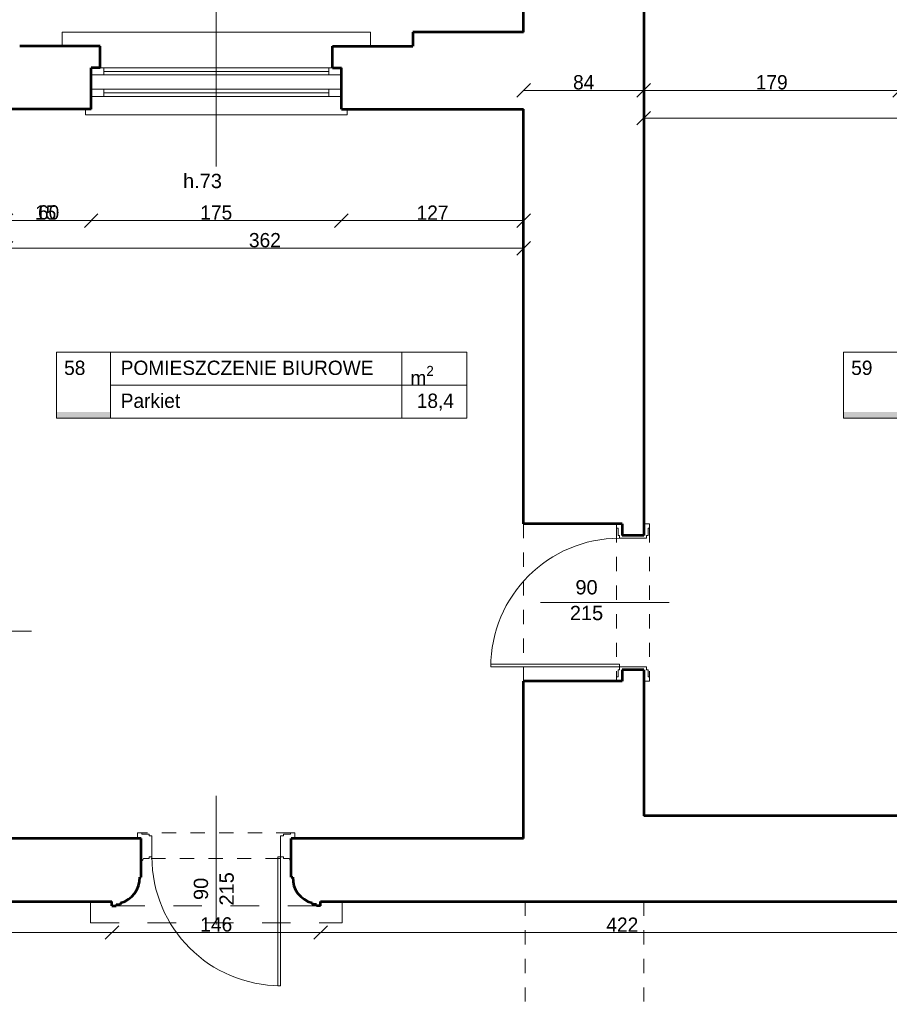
# Model space of a CAD drawing. Header units: inches. Extents: x -21887 to 84279, y -131485 to 67836.
# Tile 227 of 256: x 42756 to 48838, y 54312 to 61197. Entities that reach past the tile are written whole.
import ezdxf

# ---------------------------------------------------------------- set-up
doc = ezdxf.new("R2010")
doc.units = ezdxf.units.IN
doc.header["$MEASUREMENT"] = 0
doc.linetypes.add('Dashed', pattern=[400, 200, -200])
doc.linetypes.add('Dashed copy', pattern=[200, 100, -100])
doc.layers.get('0').update_dxf_attribs({"lineweight": 13})
doc.layers.get('Defpoints').update_dxf_attribs({"lineweight": 13})
for name, color, linetype, lineweight in [('AI_MURY', 7, 'Continuous', 53), ('Dimensioning', 7, 'Continuous', 13), ('DRZWI', 7, 'Continuous', 13), ('OPISY TABELKI', 7, 'Continuous', 13), ('PODCIAGI', 7, 'Continuous', 13)]:
    doc.layers.add(name, color=color, linetype=linetype, lineweight=lineweight)
doc.styles.add('GENERATED_STYLE_7', font='txt')
doc.styles.add('GENERATED_STYLE_8', font='txt')
doc.styles.add('GENERATED_STYLE_9', font='txt')
doc.styles.add('Style-Courier New', font='txt')
doc.dimstyles.new('Dimstyle_5', dxfattribs={"dimtxt": 100, "dimasz": 95, "dimexe": 0.18, "dimexo": 0, "dimgap": 0.09, "dimtad": 1, "dimtih": 1, "dimtoh": 1, "dimdec": 0, "dimlfac": 0.1, "dimzin": 0, "dimdsep": 46, "dimlunit": 5, "dimtxsty": 'GENERATED_STYLE_7', "dimblk": 'ARROWHEAD_6', "dimcen": 0.09, "dimclrd": 161, "dimclre": 161, "dimclrt": 7, "dimadec": 0, "dimazin": 0, "dimtfac": 1, "dimtdec": 0, "dimtmove": 0, "dimatfit": 3, "dimfxl": 0, "dimtolj": 1, "dimtzin": 0, "dimarcsym": 0})

# ---------------------------------------------------------------- blocks, each defined once
blk = doc.blocks.new('ARROWHEAD_6')
at = {"color": 0, "linetype": 'Continuous'}
for p, q in [((0, 0), (-1, 0)), ((-0.5, -0.5), (0.5, 0.5))]:
    blk.add_line(p, q, dxfattribs=at)
blk = doc.blocks.new('*U1097')
at = {"layer": 'Defpoints', "color": 0, "linetype": 'Continuous'}
for p in [(53060.5, 60508.3), (47120.5, 60377.3), (53060.5, 60333.4)]:
    blk.add_point(p, dxfattribs=at)
at = {"layer": 'Dimensioning', "color": 161, "linetype": 'Continuous', "lineweight": -2}
for p, q in [((47120.5, 60508.2), (47120.5, 60508.5)), ((47215.5, 60508.3), (52965.5, 60508.3)), ((53060.5, 60508.2), (53060.5, 60508.5))]:
    blk.add_line(p, q, dxfattribs=at)
at = {"layer": 'Dimensioning', "color": 161, "linetype": 'Continuous', "lineweight": -2, "xscale": 95, "yscale": 95, "zscale": 95, "rotation": 180}
blk.add_blockref('ARROWHEAD_6', (47120.5, 60508.3), dxfattribs=at)
at = {"layer": 'Dimensioning', "color": 161, "linetype": 'Continuous', "lineweight": -2, "xscale": 95, "yscale": 95, "zscale": 95}
blk.add_blockref('ARROWHEAD_6', (53060.5, 60508.3), dxfattribs=at)
at = {"layer": 'Dimensioning', "color": 7, "linetype": 'Continuous', "insert": (50090.5, 60564.6), "char_height": 100, "attachment_point": 5, "style": 'GENERATED_STYLE_7'}
blk.add_mtext('594', dxfattribs=at)
blk = doc.blocks.new('*D2059')
at = {"layer": 'Defpoints'}
for p in [(50090.5, 60508.3), (53060.5, 60508.3), (47120.5, 60377.3), (53060.5, 60333.4)]:
    blk.add_point(p, dxfattribs=at)
at = {"layer": 'Dimensioning', "color": 161, "linetype": 'Continuous'}
blk.add_blockref('*U1097', (0, 0), dxfattribs=at)
blk = doc.blocks.new('*U1365')
at = {"layer": 'Defpoints', "color": 0, "linetype": 'Continuous'}
for p in [(46280.5, 59598.3), (42660.5, 59263.8), (46280.5, 59120.7)]:
    blk.add_point(p, dxfattribs=at)
at = {"layer": 'Dimensioning', "color": 161, "linetype": 'Continuous', "lineweight": -2}
for p, q in [((42660.5, 59598.2), (42660.5, 59598.5)), ((42755.5, 59598.3), (46185.5, 59598.3)), ((46280.5, 59598.2), (46280.5, 59598.5))]:
    blk.add_line(p, q, dxfattribs=at)
at = {"layer": 'Dimensioning', "color": 161, "linetype": 'Continuous', "lineweight": -2, "xscale": 95, "yscale": 95, "zscale": 95, "rotation": 180}
blk.add_blockref('ARROWHEAD_6', (42660.5, 59598.3), dxfattribs=at)
at = {"layer": 'Dimensioning', "color": 161, "linetype": 'Continuous', "lineweight": -2, "xscale": 95, "yscale": 95, "zscale": 95}
blk.add_blockref('ARROWHEAD_6', (46280.5, 59598.3), dxfattribs=at)
at = {"layer": 'Dimensioning', "color": 7, "linetype": 'Continuous', "insert": (44470.5, 59654.6), "char_height": 100, "attachment_point": 5, "style": 'GENERATED_STYLE_7'}
blk.add_mtext('362', dxfattribs=at)
blk = doc.blocks.new('*D2545')
at = {"layer": 'Defpoints'}
for p in [(44470.5, 59598.3), (46280.5, 59598.3), (42660.5, 59263.8), (46280.5, 59120.7)]:
    blk.add_point(p, dxfattribs=at)
at = {"layer": 'Dimensioning', "color": 161, "linetype": 'Continuous'}
blk.add_blockref('*U1365', (0, 0), dxfattribs=at)
blk = doc.blocks.new('*U1672')
at = {"layer": 'Defpoints', "color": 0, "linetype": 'Continuous'}
for p in [(41010.5, 55030.7), (43400.5, 55030.7), (43400.5, 54813.9)]:
    blk.add_point(p, dxfattribs=at)
at = {"layer": 'Dimensioning', "color": 161, "linetype": 'Continuous', "lineweight": -2}
for p, q in [((41010.5, 54814), (41010.5, 54813.7)), ((41105.5, 54813.9), (43305.5, 54813.9)), ((43400.5, 54814), (43400.5, 54813.7))]:
    blk.add_line(p, q, dxfattribs=at)
at = {"layer": 'Dimensioning', "color": 161, "linetype": 'Continuous', "lineweight": -2, "xscale": 95, "yscale": 95, "zscale": 95, "rotation": 180}
blk.add_blockref('ARROWHEAD_6', (41010.5, 54813.9), dxfattribs=at)
at = {"layer": 'Dimensioning', "color": 161, "linetype": 'Continuous', "lineweight": -2, "xscale": 95, "yscale": 95, "zscale": 95}
blk.add_blockref('ARROWHEAD_6', (43400.5, 54813.9), dxfattribs=at)
at = {"layer": 'Dimensioning', "color": 7, "linetype": 'Continuous', "insert": (42205.5, 54870.1), "char_height": 100, "attachment_point": 5, "style": 'GENERATED_STYLE_7'}
blk.add_mtext('239', dxfattribs=at)
blk = doc.blocks.new('*D3350')
at = {"layer": 'Defpoints'}
for p in [(41010.5, 55030.7), (43400.5, 55030.7), (42205.5, 54813.9), (43400.5, 54813.9)]:
    blk.add_point(p, dxfattribs=at)
at = {"layer": 'Dimensioning', "color": 161, "linetype": 'Continuous'}
blk.add_blockref('*U1672', (0, 0), dxfattribs=at)
blk = doc.blocks.new('*U1673')
at = {"layer": 'Defpoints', "color": 0, "linetype": 'Continuous'}
for p in [(43400.5, 55030.7), (44860.5, 55030.7), (44860.5, 54813.9)]:
    blk.add_point(p, dxfattribs=at)
at = {"layer": 'Dimensioning', "color": 161, "linetype": 'Continuous', "lineweight": -2}
for p, q in [((43400.5, 54814), (43400.5, 54813.7)), ((43495.5, 54813.9), (44765.5, 54813.9)), ((44860.5, 54814), (44860.5, 54813.7))]:
    blk.add_line(p, q, dxfattribs=at)
at = {"layer": 'Dimensioning', "color": 161, "linetype": 'Continuous', "lineweight": -2, "xscale": 95, "yscale": 95, "zscale": 95, "rotation": 180}
blk.add_blockref('ARROWHEAD_6', (43400.5, 54813.9), dxfattribs=at)
at = {"layer": 'Dimensioning', "color": 161, "linetype": 'Continuous', "lineweight": -2, "xscale": 95, "yscale": 95, "zscale": 95}
blk.add_blockref('ARROWHEAD_6', (44860.5, 54813.9), dxfattribs=at)
at = {"layer": 'Dimensioning', "color": 7, "linetype": 'Continuous', "insert": (44130.5, 54870.1), "char_height": 100, "attachment_point": 5, "style": 'GENERATED_STYLE_7'}
blk.add_mtext('146', dxfattribs=at)
blk = doc.blocks.new('*D3351')
at = {"layer": 'Defpoints'}
for p in [(43400.5, 55030.7), (44860.5, 55030.7), (44130.5, 54813.9), (44860.5, 54813.9)]:
    blk.add_point(p, dxfattribs=at)
at = {"layer": 'Dimensioning', "color": 161, "linetype": 'Continuous'}
blk.add_blockref('*U1673', (0, 0), dxfattribs=at)
blk = doc.blocks.new('*U1674')
at = {"layer": 'Defpoints', "color": 0, "linetype": 'Continuous'}
for p in [(44860.5, 55030.7), (49080.5, 55030.7), (49080.5, 54813.9)]:
    blk.add_point(p, dxfattribs=at)
at = {"layer": 'Dimensioning', "color": 161, "linetype": 'Continuous', "lineweight": -2}
for p, q in [((44860.5, 54814), (44860.5, 54813.7)), ((44955.5, 54813.9), (48985.5, 54813.9)), ((49080.5, 54814), (49080.5, 54813.7))]:
    blk.add_line(p, q, dxfattribs=at)
at = {"layer": 'Dimensioning', "color": 161, "linetype": 'Continuous', "lineweight": -2, "xscale": 95, "yscale": 95, "zscale": 95, "rotation": 180}
blk.add_blockref('ARROWHEAD_6', (44860.5, 54813.9), dxfattribs=at)
at = {"layer": 'Dimensioning', "color": 161, "linetype": 'Continuous', "lineweight": -2, "xscale": 95, "yscale": 95, "zscale": 95}
blk.add_blockref('ARROWHEAD_6', (49080.5, 54813.9), dxfattribs=at)
at = {"layer": 'Dimensioning', "color": 7, "linetype": 'Continuous', "insert": (46970.5, 54868.9), "char_height": 100, "attachment_point": 5, "style": 'GENERATED_STYLE_7'}
blk.add_mtext('422', dxfattribs=at)
blk = doc.blocks.new('*D3352')
at = {"layer": 'Defpoints'}
for p in [(44860.5, 55030.7), (49080.5, 55030.7), (46970.5, 54813.9), (49080.5, 54813.9)]:
    blk.add_point(p, dxfattribs=at)
at = {"layer": 'Dimensioning', "color": 161, "linetype": 'Continuous'}
blk.add_blockref('*U1674', (0, 0), dxfattribs=at)
blk = doc.blocks.new('*U1720')
at = {"layer": 'Defpoints', "color": 0, "linetype": 'Continuous'}
for p in [(42510.5, 60570.7), (42660.5, 60570.7), (42660.5, 59792.4)]:
    blk.add_point(p, dxfattribs=at)
at = {"layer": 'Dimensioning', "color": 161, "linetype": 'Continuous', "lineweight": -2}
for p, q in [((42415.5, 59792.4), (42320.5, 59792.4)), ((42510.5, 59792.6), (42510.5, 59792.3)), ((42510.5, 59792.4), (42660.5, 59792.4)), ((42660.5, 59792.6), (42660.5, 59792.3)), ((42755.5, 59792.4), (43023.9, 59792.4))]:
    blk.add_line(p, q, dxfattribs=at)
at = {"layer": 'Dimensioning', "color": 161, "linetype": 'Continuous', "lineweight": -2, "xscale": 95, "yscale": 95, "zscale": 95}
blk.add_blockref('ARROWHEAD_6', (42510.5, 59792.4), dxfattribs=at)
at = {"layer": 'Dimensioning', "color": 161, "linetype": 'Continuous', "lineweight": -2, "xscale": 95, "yscale": 95, "zscale": 95, "rotation": 180}
blk.add_blockref('ARROWHEAD_6', (42660.5, 59792.4), dxfattribs=at)
at = {"layer": 'Dimensioning', "color": 7, "linetype": 'Continuous', "insert": (42937.2, 59848.2), "char_height": 100, "attachment_point": 5, "style": 'GENERATED_STYLE_7'}
blk.add_mtext('15', dxfattribs=at)
blk = doc.blocks.new('*D3398')
at = {"layer": 'Defpoints'}
for p in [(42510.5, 60570.7), (42660.5, 60570.7), (42660.5, 59792.4), (42937.2, 59792.4)]:
    blk.add_point(p, dxfattribs=at)
at = {"layer": 'Dimensioning', "color": 161, "linetype": 'Continuous'}
blk.add_blockref('*U1720', (0, 0), dxfattribs=at)
blk = doc.blocks.new('*U1721')
at = {"layer": 'Defpoints', "color": 0, "linetype": 'Continuous'}
for p in [(42660.5, 60570.7), (43255.5, 60570.7), (43255.5, 59792.4)]:
    blk.add_point(p, dxfattribs=at)
at = {"layer": 'Dimensioning', "color": 161, "linetype": 'Continuous', "lineweight": -2}
for p, q in [((42660.5, 59792.6), (42660.5, 59792.3)), ((42755.5, 59792.4), (43160.5, 59792.4)), ((43255.5, 59792.6), (43255.5, 59792.3))]:
    blk.add_line(p, q, dxfattribs=at)
at = {"layer": 'Dimensioning', "color": 161, "linetype": 'Continuous', "lineweight": -2, "xscale": 95, "yscale": 95, "zscale": 95, "rotation": 180}
blk.add_blockref('ARROWHEAD_6', (42660.5, 59792.4), dxfattribs=at)
at = {"layer": 'Dimensioning', "color": 161, "linetype": 'Continuous', "lineweight": -2, "xscale": 95, "yscale": 95, "zscale": 95}
blk.add_blockref('ARROWHEAD_6', (43255.5, 59792.4), dxfattribs=at)
at = {"layer": 'Dimensioning', "color": 7, "linetype": 'Continuous', "insert": (42958, 59848.7), "char_height": 100, "attachment_point": 5, "style": 'GENERATED_STYLE_7'}
blk.add_mtext('60', dxfattribs=at)
blk = doc.blocks.new('*D3399')
at = {"layer": 'Defpoints'}
for p in [(42660.5, 60570.7), (43255.5, 60570.7), (42958, 59792.4), (43255.5, 59792.4)]:
    blk.add_point(p, dxfattribs=at)
at = {"layer": 'Dimensioning', "color": 161, "linetype": 'Continuous'}
blk.add_blockref('*U1721', (0, 0), dxfattribs=at)
blk = doc.blocks.new('*U1722')
at = {"layer": 'Defpoints', "color": 0, "linetype": 'Continuous'}
for p in [(43255.5, 60570.7), (45005.5, 60570.7), (45005.5, 59792.4)]:
    blk.add_point(p, dxfattribs=at)
at = {"layer": 'Dimensioning', "color": 161, "linetype": 'Continuous', "lineweight": -2}
for p, q in [((43255.5, 59792.6), (43255.5, 59792.3)), ((43350.5, 59792.4), (44910.5, 59792.4)), ((45005.5, 59792.6), (45005.5, 59792.3))]:
    blk.add_line(p, q, dxfattribs=at)
at = {"layer": 'Dimensioning', "color": 161, "linetype": 'Continuous', "lineweight": -2, "xscale": 95, "yscale": 95, "zscale": 95, "rotation": 180}
blk.add_blockref('ARROWHEAD_6', (43255.5, 59792.4), dxfattribs=at)
at = {"layer": 'Dimensioning', "color": 161, "linetype": 'Continuous', "lineweight": -2, "xscale": 95, "yscale": 95, "zscale": 95}
blk.add_blockref('ARROWHEAD_6', (45005.5, 59792.4), dxfattribs=at)
at = {"layer": 'Dimensioning', "color": 7, "linetype": 'Continuous', "insert": (44130.5, 59848.2), "char_height": 100, "attachment_point": 5, "style": 'GENERATED_STYLE_7'}
blk.add_mtext('175', dxfattribs=at)
blk = doc.blocks.new('*D3400')
at = {"layer": 'Defpoints'}
for p in [(43255.5, 60570.7), (45005.5, 60570.7), (44130.5, 59792.4), (45005.5, 59792.4)]:
    blk.add_point(p, dxfattribs=at)
at = {"layer": 'Dimensioning', "color": 161, "linetype": 'Continuous'}
blk.add_blockref('*U1722', (0, 0), dxfattribs=at)
blk = doc.blocks.new('*U1723')
at = {"layer": 'Defpoints', "color": 0, "linetype": 'Continuous'}
for p in [(45005.5, 60570.7), (46280.5, 60570.7), (46280.5, 59792.4)]:
    blk.add_point(p, dxfattribs=at)
at = {"layer": 'Dimensioning', "color": 161, "linetype": 'Continuous', "lineweight": -2}
for p, q in [((45005.5, 59792.6), (45005.5, 59792.3)), ((45100.5, 59792.4), (46185.5, 59792.4)), ((46280.5, 59792.6), (46280.5, 59792.3))]:
    blk.add_line(p, q, dxfattribs=at)
at = {"layer": 'Dimensioning', "color": 161, "linetype": 'Continuous', "lineweight": -2, "xscale": 95, "yscale": 95, "zscale": 95, "rotation": 180}
blk.add_blockref('ARROWHEAD_6', (45005.5, 59792.4), dxfattribs=at)
at = {"layer": 'Dimensioning', "color": 161, "linetype": 'Continuous', "lineweight": -2, "xscale": 95, "yscale": 95, "zscale": 95}
blk.add_blockref('ARROWHEAD_6', (46280.5, 59792.4), dxfattribs=at)
at = {"layer": 'Dimensioning', "color": 7, "linetype": 'Continuous', "insert": (45643, 59847.5), "char_height": 100, "attachment_point": 5, "style": 'GENERATED_STYLE_7'}
blk.add_mtext('127', dxfattribs=at)
blk = doc.blocks.new('*D3401')
at = {"layer": 'Defpoints'}
for p in [(45005.5, 60570.7), (46280.5, 60570.7), (45643, 59792.4), (46280.5, 59792.4)]:
    blk.add_point(p, dxfattribs=at)
at = {"layer": 'Dimensioning', "color": 161, "linetype": 'Continuous'}
blk.add_blockref('*U1723', (0, 0), dxfattribs=at)
blk = doc.blocks.new('*U1724')
at = {"layer": 'Defpoints', "color": 0, "linetype": 'Continuous'}
for p in [(46280.5, 61453.4), (47120.5, 61480.7), (47120.5, 60702.4)]:
    blk.add_point(p, dxfattribs=at)
at = {"layer": 'Dimensioning', "color": 161, "linetype": 'Continuous', "lineweight": -2}
for p, q in [((46280.5, 60702.6), (46280.5, 60702.3)), ((46375.5, 60702.4), (47025.5, 60702.4)), ((47120.5, 60702.6), (47120.5, 60702.3))]:
    blk.add_line(p, q, dxfattribs=at)
at = {"layer": 'Dimensioning', "color": 161, "linetype": 'Continuous', "lineweight": -2, "xscale": 95, "yscale": 95, "zscale": 95, "rotation": 180}
blk.add_blockref('ARROWHEAD_6', (46280.5, 60702.4), dxfattribs=at)
at = {"layer": 'Dimensioning', "color": 161, "linetype": 'Continuous', "lineweight": -2, "xscale": 95, "yscale": 95, "zscale": 95}
blk.add_blockref('ARROWHEAD_6', (47120.5, 60702.4), dxfattribs=at)
at = {"layer": 'Dimensioning', "color": 7, "linetype": 'Continuous', "insert": (46700.5, 60758.7), "char_height": 100, "attachment_point": 5, "style": 'GENERATED_STYLE_7'}
blk.add_mtext('84', dxfattribs=at)
blk = doc.blocks.new('*D3405')
at = {"layer": 'Defpoints'}
for p in [(46280.5, 61453.4), (47120.5, 61480.7), (46700.5, 60702.4), (47120.5, 60702.4)]:
    blk.add_point(p, dxfattribs=at)
at = {"layer": 'Dimensioning', "color": 161, "linetype": 'Continuous'}
blk.add_blockref('*U1724', (0, 0), dxfattribs=at)
blk = doc.blocks.new('*U1725')
at = {"layer": 'Defpoints', "color": 0, "linetype": 'Continuous'}
for p in [(48910.5, 61633.7), (47120.5, 61480.7), (48910.5, 60702.4)]:
    blk.add_point(p, dxfattribs=at)
at = {"layer": 'Dimensioning', "color": 161, "linetype": 'Continuous', "lineweight": -2}
for p, q in [((47120.5, 60702.6), (47120.5, 60702.3)), ((47215.5, 60702.4), (48815.5, 60702.4)), ((48910.5, 60702.6), (48910.5, 60702.3))]:
    blk.add_line(p, q, dxfattribs=at)
at = {"layer": 'Dimensioning', "color": 161, "linetype": 'Continuous', "lineweight": -2, "xscale": 95, "yscale": 95, "zscale": 95, "rotation": 180}
blk.add_blockref('ARROWHEAD_6', (47120.5, 60702.4), dxfattribs=at)
at = {"layer": 'Dimensioning', "color": 161, "linetype": 'Continuous', "lineweight": -2, "xscale": 95, "yscale": 95, "zscale": 95}
blk.add_blockref('ARROWHEAD_6', (48910.5, 60702.4), dxfattribs=at)
at = {"layer": 'Dimensioning', "color": 7, "linetype": 'Continuous', "insert": (48015.5, 60758.7), "char_height": 100, "attachment_point": 5, "style": 'GENERATED_STYLE_7'}
blk.add_mtext('179', dxfattribs=at)
blk = doc.blocks.new('*D3406')
at = {"layer": 'Defpoints'}
for p in [(48910.5, 61633.7), (47120.5, 61480.7), (48015.5, 60702.4), (48910.5, 60702.4)]:
    blk.add_point(p, dxfattribs=at)
at = {"layer": 'Dimensioning', "color": 161, "linetype": 'Continuous'}
blk.add_blockref('*U1725', (0, 0), dxfattribs=at)

msp = doc.modelspace()

# ---------------------------------------------------------------- hatches: boundary and pattern name
at = {"layer": 'OPISY TABELKI', "extrusion": (0, 0, -1)}
for points in [[(-43390.1, 58411.4), (-43390.1, 58453.6), (-43013.7, 58453.6), (-43013.7, 58411.4)], [(-48895.2, 58411.4), (-48895.2, 58453.6), (-48518.7, 58453.6), (-48518.7, 58411.4)]]:
    msp.add_hatch(color=7, dxfattribs=at).paths.add_polyline_path(points, flags=16)

# ---------------------------------------------------------------- linework, layer by layer
at = {"layer": 'AI_MURY', "color": 7, "linetype": 'Continuous'}
for p, q in [((46280.5, 61110.7), (46280.5, 62330.7)), ((47120.5, 61480.7), (47120.5, 57670.7)), ((45505.5, 61110.7), (45505.5, 61010.7)), ((46280.5, 61110.7), (45505.5, 61110.7)), ((43318, 61010.7), (42755.5, 61010.7)), ((43318, 60860.7), (43318, 61010.7)), ((44943, 60860.7), (44943, 61010.7)), ((44943, 61010.7), (45505.5, 61010.7)), ((43255.5, 60570.7), (43255.5, 60860.7)), ((43318, 60860.7), (43255.5, 60860.7)), ((44943, 60860.7), (45005.5, 60860.7)), ((45005.5, 60570.7), (45005.5, 60860.7)), ((43255.5, 60570.7), (41155.5, 60570.7)), ((45005.5, 60570.7), (46280.5, 60570.7)), ((46280.5, 57670.7), (46280.5, 60570.7)), ((46970.5, 57670.7), (46280.5, 57670.7)), ((46970.5, 57670.7), (46970.5, 57590.7)), ((47120.5, 57670.7), (47120.5, 57590.7)), ((47120.5, 57590.7), (46970.5, 57590.7)), ((46970.5, 56650.7), (46970.5, 56570.7)), ((47120.5, 56650.7), (46970.5, 56650.7)), ((47120.5, 56650.7), (47120.5, 56570.7)), ((46970.5, 56570.7), (46280.5, 56570.7)), ((46280.5, 55470.7), (46280.5, 56570.7)), ((47120.5, 56570.7), (47120.5, 55630.7)), ((49285.5, 55630.7), (47120.5, 55630.7)), ((43605.5, 55470.7), (40805.5, 55470.7)), ((43605.5, 55200.7), (43605.5, 55470.7)), ((46280.5, 55470.7), (44655.5, 55470.7)), ((44655.5, 55200.7), (44655.5, 55470.7)), ((43605.5, 55200.7), (43595.5, 55200.7)), ((44655.5, 55200.7), (44665.5, 55200.7)), ((41010.5, 55030.7), (43400.5, 55030.7)), ((43400.5, 55000.7), (43400.5, 55030.7)), ((43430.5, 55010.7), (43460.5, 55010.7)), ((43430.5, 55010.7), (43430.5, 55000.7)), ((43460.5, 55020.7), (43460.5, 55010.7)), ((44800.5, 55020.7), (44800.5, 55010.7)), ((44830.5, 55010.7), (44800.5, 55010.7)), ((44830.5, 55010.7), (44830.5, 55000.7)), ((44860.5, 55030.7), (49080.5, 55030.7)), ((44860.5, 55000.7), (44860.5, 55030.7)), ((43400.5, 55000.7), (43430.5, 55000.7)), ((44860.5, 55000.7), (44830.5, 55000.7))]:
    msp.add_line(p, q, dxfattribs=at)
for centre, start, end in [((43415.6, 55195.3), 284.44004, 1.72608), ((44845.5, 55195.3), 178.27392, 255.55996)]:
    msp.add_arc(centre, 180, start, end, dxfattribs=at)
at = {"layer": 'DRZWI', "color": 220, "linetype": 'Continuous'}
for p, q in [((44130.5, 62021.1), (44130.5, 60170.3)), ((43343, 60810.7), (43255.5, 60810.7)), ((43343, 60860.7), (43318, 60860.7)), ((43343, 60810.7), (43343, 60860.7)), ((44918, 60860.7), (43343, 60860.7)), ((44918, 60835.7), (43343, 60835.7)), ((44918, 60810.7), (43343, 60810.7)), ((44918, 60810.7), (44918, 60860.7)), ((44918, 60860.7), (44943, 60860.7)), ((44918, 60810.7), (45005.5, 60810.7)), ((43343, 60710.7), (43255.5, 60710.7)), ((43343, 60660.7), (43255.5, 60660.7)), ((43343, 60660.7), (43343, 60710.7)), ((44918, 60710.7), (43343, 60710.7)), ((44918, 60685.7), (43343, 60685.7)), ((44918, 60660.7), (43343, 60660.7)), ((44918, 60710.7), (45005.5, 60710.7)), ((44918, 60660.7), (44918, 60710.7)), ((44918, 60660.7), (45005.5, 60660.7))]:
    msp.add_line(p, q, dxfattribs=at)
at = {"layer": 'DRZWI', "color": 251, "linetype": 'Continuous'}
for p, q in [((45209.4, 61110.7), (43051.6, 61110.7)), ((43051.6, 61110.7), (43051.6, 61010.7)), ((45209.4, 61110.7), (45209.4, 61010.7)), ((43215.5, 60570.7), (43215.5, 60530.7)), ((45045.5, 60530.7), (43215.5, 60530.7)), ((45045.5, 60570.7), (45045.5, 60530.7))]:
    msp.add_line(p, q, dxfattribs=at)
at = {"layer": 'DRZWI', "color": 7, "linetype": 'Dashed copy'}
for p, q in [((46280.5, 57670.7), (46280.5, 56570.7)), ((46290.5, 55030.7), (46290.5, 52580.7)), ((47120.5, 55030.7), (47120.5, 52580.7))]:
    msp.add_line(p, q, dxfattribs=at)
at = {"layer": 'DRZWI', "color": 5, "linetype": 'Continuous'}
for p, q in [((46930.5, 57640.7), (46930.5, 57670.7)), ((46930.5, 57670.7), (46970.5, 57670.7)), ((46930.5, 57640.7), (46940.5, 57640.7)), ((46940.5, 57590.7), (46940.5, 57640.7)), ((47160.5, 57670.7), (47120.5, 57670.7)), ((47150.5, 57590.7), (47150.5, 57640.7)), ((47160.5, 57640.7), (47150.5, 57640.7)), ((47160.5, 57640.7), (47160.5, 57670.7)), ((46940.5, 57590.7), (46950.5, 57590.7)), ((46950.5, 57590.7), (46950.5, 57570.7)), ((46950.5, 57570.7), (47140.5, 57570.7)), ((47140.5, 57590.7), (47140.5, 57570.7)), ((47150.5, 57590.7), (47140.5, 57590.7)), ((47299.2, 57120.7), (46399.2, 57120.7)), ((46050.5, 56690.7), (46050.5, 56670.7)), ((46050.5, 56690.7), (46950.5, 56690.7)), ((46050.5, 56670.7), (46950.5, 56670.7)), ((46950.5, 56690.7), (46950.5, 56670.7)), ((46950.5, 56670.7), (47140.5, 56670.7)), ((46950.5, 56650.7), (46950.5, 56670.7)), ((47140.5, 56650.7), (47140.5, 56670.7)), ((46930.5, 56600.7), (46940.5, 56600.7)), ((46930.5, 56600.7), (46930.5, 56570.7)), ((46940.5, 56650.7), (46950.5, 56650.7)), ((46940.5, 56650.7), (46940.5, 56600.7)), ((47150.5, 56650.7), (47140.5, 56650.7)), ((47150.5, 56650.7), (47150.5, 56600.7)), ((47160.5, 56600.7), (47150.5, 56600.7)), ((47160.5, 56600.7), (47160.5, 56570.7)), ((46930.5, 56570.7), (46970.5, 56570.7)), ((47160.5, 56570.7), (47120.5, 56570.7)), ((44130.5, 54869), (44130.5, 55769)), ((43580.5, 55510.7), (43580.5, 55470.7)), ((43610.5, 55510.7), (43580.5, 55510.7)), ((43610.5, 55510.7), (43610.5, 55500.7)), ((43660.5, 55500.7), (43610.5, 55500.7)), ((43660.5, 55500.7), (43660.5, 55490.7)), ((44600.5, 55500.7), (44600.5, 55490.7)), ((44600.5, 55500.7), (44650.5, 55500.7)), ((44650.5, 55510.7), (44650.5, 55500.7)), ((44650.5, 55510.7), (44680.5, 55510.7)), ((44680.5, 55510.7), (44680.5, 55470.7)), ((43660.5, 55490.7), (43680.5, 55490.7)), ((43680.5, 55342.2), (43680.5, 55490.7)), ((44580.5, 55342.2), (44580.5, 55490.7)), ((44600.5, 55490.7), (44580.5, 55490.7)), ((43660.5, 55332.2), (43620.5, 55332.2)), ((43660.5, 55342.2), (43680.5, 55342.2)), ((43660.5, 55332.2), (43660.5, 55342.2)), ((44560.5, 54442.2), (44560.5, 55342.2)), ((44560.5, 55342.2), (44580.5, 55342.2)), ((44580.5, 54442.2), (44580.5, 55342.2)), ((44600.5, 55342.2), (44580.5, 55342.2)), ((44600.5, 55332.2), (44600.5, 55342.2)), ((44600.5, 55332.2), (44640.5, 55332.2)), ((44560.5, 54442.2), (44580.5, 54442.2))]:
    msp.add_line(p, q, dxfattribs=at)
at = {"layer": 'DRZWI', "color": 5, "linetype": 'Dashed copy'}
for p, q in [((46930.5, 57640.7), (46930.5, 56600.7)), ((47160.7, 57640.7), (47160.7, 56600.7)), ((44650.5, 55510.7), (43610.5, 55510.7)), ((44575.5, 55332.2), (43660.5, 55332.2))]:
    msp.add_line(p, q, dxfattribs=at)
at = {"layer": 'DRZWI', "color": 49, "linetype": 'Dashed'}
for p, q in [((43250.5, 55030.7), (43250.5, 54880.7)), ((45010.5, 55030.7), (45010.5, 54880.7)), ((43250.5, 54880.7), (45010.5, 54880.7))]:
    msp.add_line(p, q, dxfattribs=at)
at = {"layer": 'DRZWI', "color": 7, "linetype": 'Dashed'}
msp.add_line((43430.5, 55000.7), (44830.5, 55000.7), dxfattribs=at)
at = {"layer": 'DRZWI', "color": 5, "linetype": 'Continuous'}
msp.add_arc((46950.5, 56670.7), 900, 90, 180, dxfattribs=at)
at = {"layer": 'DRZWI', "color": 7, "linetype": 'Continuous'}
for centre, radius, start, end in [((43605.5, 55332.2), 15, 270, 0), ((44580.5, 55342.2), 900, 180, 270), ((44655.5, 55332.2), 15, 180, 270)]:
    msp.add_arc(centre, radius, start, end, dxfattribs=at)
at = {"layer": 'OPISY TABELKI', "color": 7, "linetype": 'Continuous'}
for p, q in [((43013.7, 58872.2), (45883.4, 58872.2)), ((43013.7, 58872.2), (43013.7, 58411.4)), ((43390.1, 58872.2), (43390.1, 58411.4)), ((45429.4, 58872.2), (45429.4, 58411.4)), ((45883.4, 58872.2), (45883.4, 58411.4)), ((48518.7, 58872.2), (51388.5, 58872.2)), ((48518.7, 58872.2), (48518.7, 58411.4)), ((43390.1, 58641.8), (45883.4, 58641.8)), ((43013.7, 58411.4), (45883.4, 58411.4)), ((48518.7, 58411.4), (51388.5, 58411.4))]:
    msp.add_line(p, q, dxfattribs=at)
at = {"layer": 'PODCIAGI', "color": 5, "linetype": 'Continuous'}
msp.add_line((42839.2, 56920.7), (41939.2, 56920.7), dxfattribs=at)

# ---------------------------------------------------------------- texts
at = {"layer": 'DRZWI', "color": 220, "insert": (43898.3, 60119.2), "char_height": 100, "width": 460.863, "attachment_point": 1, "style": 'GENERATED_STYLE_7'}
msp.add_mtext('\\fArial|b0|i0|c238|p39;h.73', dxfattribs=at)
at = {"layer": 'DRZWI', "color": 5, "insert": (46720.2, 57278.3), "char_height": 100, "width": 704.483, "attachment_point": 2, "line_spacing_factor": 1.079165, "style": 'GENERATED_STYLE_7'}
msp.add_mtext('\\fArial|b0|i0|c238|p39;90\\P215', dxfattribs=at)
at = {"layer": 'DRZWI', "color": 5, "insert": (43972.9, 55119.1), "char_height": 100, "width": 704.483, "attachment_point": 2, "rotation": 90, "line_spacing_factor": 1.079165, "style": 'GENERATED_STYLE_7'}
msp.add_mtext('\\fArial|b0|i0|c238|p39;90\\P215', dxfattribs=at)
at = {"layer": 'OPISY TABELKI', "color": 7, "char_height": 100, "attachment_point": 1}
for s, insert, width, style in [('58', (43066.3, 58812.7), 323.775, 'GENERATED_STYLE_8'), ('POMIESZCZENIE BIUROWE  ', (43462, 58812.7), 2409.415, 'GENERATED_STYLE_9'), ('59', (48571.4, 58812.7), 323.775, 'GENERATED_STYLE_8'), ('\\A1;m\\H70.000000;\\S2^  ;', (45488.3, 58776.1), 323.775, 'GENERATED_STYLE_9'), ('Parkiet  ', (43462, 58582.3), 2409.415, 'GENERATED_STYLE_9'), ('  18,4          ', (45458.5, 58582.3), 424.969, 'GENERATED_STYLE_9')]:
    msp.add_mtext(s, dxfattribs=dict(at, insert=insert, width=width, style=style))

# ---------------------------------------------------------------- dimensions: what is measured, and where the dimension line sits
at = {"layer": 'Dimensioning', "color": 161, "linetype": 'Continuous'}
for base, p1, p2, picture, middle in [((48910.5, 60702.4), (47120.5, 61480.7), (48910.5, 61633.7), '*D3406', (48015.5, 60702.4)), ((47120.5, 60702.4), (46280.5, 61453.4), (47120.5, 61480.7), '*D3405', (46700.5, 60702.4)), ((53060.5, 60508.3), (47120.5, 60377.3), (53060.5, 60333.4), '*D2059', (50090.5, 60508.3)), ((42660.5, 59792.4), (42510.5, 60570.7), (42660.5, 60570.7), '*D3398', (42937.2, 59792.4)), ((43255.5180538, 59792.4326129), (42660.5180538, 60570.7131048), (43255.5180538, 60570.7131048), '*D3399', (42958.0180538, 59792.4326129)), ((45005.5, 59792.4), (43255.5, 60570.7), (45005.5, 60570.7), '*D3400', (44130.5, 59792.4)), ((46280.5180538, 59792.4326129), (45005.5180538, 60570.7131048), (46280.5180538, 60570.7131048), '*D3401', (45643.0180538, 59792.4326129)), ((46280.5, 59598.3), (42660.5, 59263.8), (46280.5, 59120.7), '*D2545', (44470.5, 59598.3)), ((43400.5, 54813.9), (41010.5, 55030.7), (43400.5, 55030.7), '*D3350', (42205.5, 54813.9)), ((44860.5, 54813.9), (43400.5, 55030.7), (44860.5, 55030.7), '*D3351', (44130.5, 54813.9)), ((49080.5, 54813.9), (44860.5, 55030.7), (49080.5, 55030.7), '*D3352', (46970.5, 54813.9))]:
    dim = msp.add_linear_dim(base=base, p1=p1, p2=p2, dimstyle='Dimstyle_5', override={"dimtxsty": 'Style-Courier New', "dimclrd": 0, "dimclre": 161, "dimlwe": 0}, dxfattribs=at)
    dim.commit()
    dim.dimension.update_dxf_attribs({"geometry": picture, "text_midpoint": middle, "dimtype": 128})

doc.saveas('drawing.dxf')
